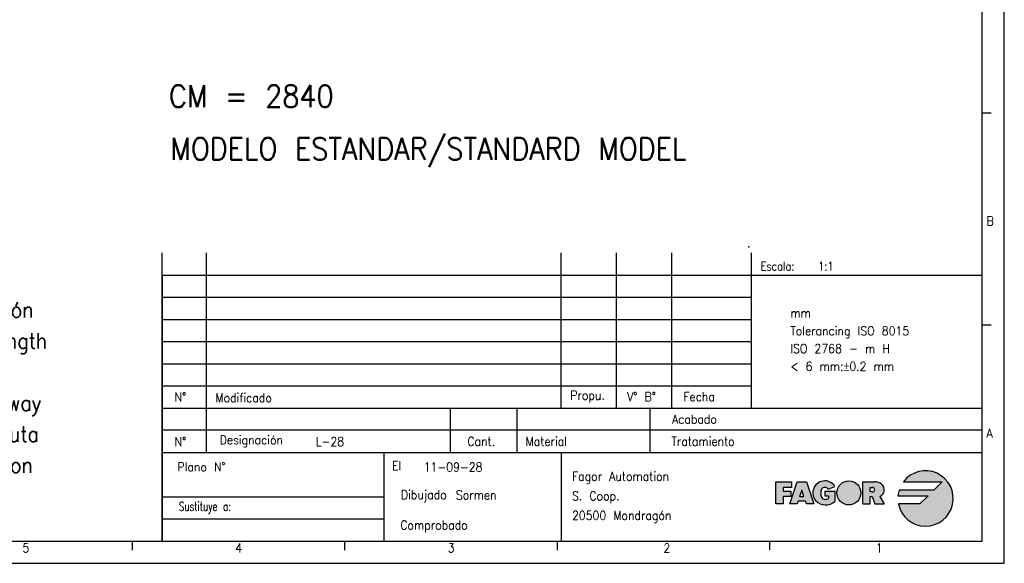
# Model space of a CAD drawing. Header units: inches. Extents: x -235 to 4016, y -109 to 485.
# Tile 10 of 29: x 383 to 605, y -109 to 13. Entities that reach past the tile are written whole.
import ezdxf

# ---------------------------------------------------------------- set-up
doc = ezdxf.new("R2010")
doc.units = ezdxf.units.IN
doc.layers.add('1', color=7, linetype='Continuous')
doc.styles.add('CONVERTER_11', font='txt.shx', dxfattribs={"width": 0.9})
doc.styles.add('CONVERTER_12', font='txt.shx', dxfattribs={"width": 0.81})
doc.styles.add('CONVERTER_13', font='txt.shx', dxfattribs={"width": 0.72})

# ---------------------------------------------------------------- blocks, each defined once
blk = doc.blocks.new('A', base_point=(270.50000000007, 214.1200000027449))
at = {"layer": '1', "color": 2, "insert": (337.01805055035, -89.9944715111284), "char_height": 3.5, "attachment_point": 7, "line_spacing_factor": 1.20048019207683, "style": 'CONVERTER_11'}
blk.add_mtext('CM = Curso medición\\PCM = Measuring length\\PG = Guía máquina\\PG = Machine guideway\\PP = Posición absoluta\\PP = Absolute position', dxfattribs=at)
blk = doc.blocks.new('tolerancias__43', base_point=(547.2149843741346, -37.82507050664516))
at = {"layer": '1', "color": 7}
blk.add_point((547.2149843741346, -37.82507050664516), dxfattribs=at)
blk = doc.blocks.new('tolerancias__44', base_point=(547.8144653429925, -74.22039922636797))
at = {"layer": '1', "color": 7}
blk.add_point((547.8144653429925, -74.22039922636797), dxfattribs=at)
blk = doc.blocks.new('Marco_a1', base_point=(184.8144653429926, 187.7796007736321))
at = {"layer": '1', "linetype": 'Continuous'}
h = blk.add_hatch(color=2, dxfattribs=at)
edge = h.paths.add_edge_path()
edge.add_line((588.9111250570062, -92.72099406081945), (581.0740050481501, -92.72099406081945))
edge.add_arc((587.0361250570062, -94.59599406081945), 6.250000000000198, 162.5423968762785, 174.2608295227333)
edge.add_line((580.8174535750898, -93.97099406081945), (587.6611250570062, -93.97099406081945))
edge.add_line((587.6611250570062, -93.97099406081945), (585.7861250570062, -95.84599406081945))
edge.add_line((585.7861250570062, -95.84599406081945), (580.9124007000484, -95.84599406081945))
edge.add_arc((587.0361250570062, -94.59599406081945), 6.249999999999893, 191.5369590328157, 503.130102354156)
edge.add_line((582.0361250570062, -90.84599406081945), (590.7861250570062, -90.84599406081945))
edge.add_line((590.7861250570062, -90.84599406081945), (588.9111250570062, -92.72099406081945))
blk.add_hatch(color=2, dxfattribs=at).paths.add_polyline_path([(556.8277917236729, -90.84599406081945), (556.8277917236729, -92.09599406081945), (554.9527917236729, -92.09599406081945), (554.9527917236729, -92.92932739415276), (556.6194583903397, -92.92932739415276), (556.6194583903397, -93.76266072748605), (556.6194583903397, -94.17932739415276), (554.9527917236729, -94.17932739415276), (554.9527917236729, -95.84599406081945), (553.2861250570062, -95.84599406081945), (553.2861250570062, -90.84599406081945)])
h = blk.add_hatch(color=2, dxfattribs=at)
h.paths.add_polyline_path([(561.8277917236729, -95.84599406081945), (560.1611250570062, -95.84599406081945), (559.9527917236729, -95.22099406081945), (558.2861250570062, -95.22099406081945), (558.0777917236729, -95.84599406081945), (556.4111250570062, -95.84599406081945), (558.0777917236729, -90.84599406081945), (560.1611250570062, -90.84599406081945)])
h.paths.add_polyline_path([(558.6333472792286, -94.17932739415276), (559.6055695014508, -94.17932739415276), (559.1194583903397, -92.72099406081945)], flags=16)
h = blk.add_hatch(color=2, dxfattribs=at)
edge = h.paths.add_edge_path()
edge.add_arc((564.506467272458, -92.95005454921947), 3.104272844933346, 223.1289646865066, 312.98327026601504, ccw=False)
edge.add_arc((564.3277917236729, -93.34599406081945), 2.7083333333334, 90, 219.5977388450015, ccw=False)
edge.add_arc((564.3277917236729, -93.34599406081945), 2.708333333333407, 32.57897039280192, 90, ccw=False)
edge.add_line((566.6099690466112, -91.88766072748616), (565.0529344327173, -92.51266072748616))
edge.add_arc((564.3288787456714, -92.92933074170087), 0.835386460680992, 29.9189981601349, 150.0810018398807)
edge.add_arc((565.5812465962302, -93.45016072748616), 2.187499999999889, 154.6230664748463, 202.619864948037)
edge.add_arc((564.3312465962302, -93.97099406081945), 0.8333333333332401, 202.6198649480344, 270)
edge.add_arc((564.3312465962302, -93.03349406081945), 1.770833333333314, 270, 298.0724869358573)
edge.add_line((565.1645799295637, -94.59599406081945), (565.1645799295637, -93.97099406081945))
edge.add_line((565.1645799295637, -93.97099406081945), (564.3312465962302, -93.97099406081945))
edge.add_line((564.3312465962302, -93.97099406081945), (564.3312465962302, -92.92932739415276))
edge.add_line((564.3312465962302, -92.92932739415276), (566.622913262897, -92.92932739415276))
edge.add_line((566.622913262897, -92.92932739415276), (566.622913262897, -95.22099406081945))
h = blk.add_hatch(color=2, dxfattribs=at)
edge = h.paths.add_edge_path()
edge.add_arc((569.7442851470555, -93.34599406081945), 2.708333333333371, 0, 360)
h = blk.add_hatch(color=2, dxfattribs=at)
edge = h.paths.add_edge_path()
edge.add_line((574.5538364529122, -90.84599406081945), (572.8871697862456, -90.84599406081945))
edge.add_line((572.8871697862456, -90.84599406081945), (572.8871697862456, -95.84599406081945))
edge.add_line((572.8871697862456, -95.84599406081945), (574.5538364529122, -95.84599406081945))
edge.add_line((574.5538364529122, -95.84599406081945), (574.5538364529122, -94.17932739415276))
edge.add_line((574.5538364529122, -94.17932739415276), (574.970503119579, -94.17932739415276))
edge.add_line((574.970503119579, -94.17932739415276), (575.595503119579, -95.84599406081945))
edge.add_line((575.595503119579, -95.84599406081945), (577.6772287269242, -95.84599406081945))
edge.add_line((577.6772287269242, -95.84599406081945), (576.7506542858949, -94.17932739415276))
edge.add_arc((576.1012248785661, -92.66967744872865), 1.643411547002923, 293.2766705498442, 410.7613098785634)
edge.add_arc((575.595503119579, -93.28889939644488), 2.442905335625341, 50.76130987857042, 90)
edge.add_line((575.595503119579, -90.84599406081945), (574.5538364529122, -90.84599406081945))
edge = h.paths.add_edge_path(flags=16)
edge.add_line((575.0746697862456, -93.13766072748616), (574.5538364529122, -93.13766072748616))
edge.add_line((574.5538364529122, -93.13766072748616), (574.5538364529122, -92.09599406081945))
edge.add_line((574.5538364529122, -92.09599406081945), (575.0746697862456, -92.09599406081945))
edge.add_arc((575.0746697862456, -92.61682739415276), 0.5208333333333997, -90, 90, ccw=False)
at = {"layer": '1', "color": 2, "linetype": 'Continuous'}
for p, q in [((604.8144653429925, -109.220399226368), (604.8144653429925, 484.7796007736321)), ((601.8144653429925, -7.68706589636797), (599.8144653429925, -7.68706589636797)), ((414.8144653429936, -44.22039922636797), (599.8144653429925, -44.22039922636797)), ((414.8144653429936, -49.22039922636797), (547.8144653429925, -49.22039922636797)), ((414.8144653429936, -54.22039922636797), (547.8144653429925, -54.22039922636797)), ((601.8144653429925, -55.55373255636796), (599.8144653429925, -55.55373255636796)), ((414.8144653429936, -59.22039922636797), (547.8144653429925, -59.22039922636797)), ((414.8144653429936, -64.22039922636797), (547.8144653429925, -64.22039922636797)), ((414.8144653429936, -69.22039922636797), (547.8144653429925, -69.22039922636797)), ((599.8144653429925, -79.22039922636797), (414.8144653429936, -79.22039922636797)), ((553.2861250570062, -95.84599406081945), (553.2861250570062, -90.84599406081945)), ((553.2861250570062, -90.84599406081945), (556.8277917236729, -90.84599406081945)), ((556.4111250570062, -95.84599406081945), (558.0777917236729, -90.84599406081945)), ((556.8277917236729, -90.84599406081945), (556.8277917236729, -92.09599406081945)), ((558.0777917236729, -90.84599406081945), (560.1611250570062, -90.84599406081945)), ((560.1611250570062, -90.84599406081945), (561.8277917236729, -95.84599406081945)), ((572.8871697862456, -95.84599406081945), (572.8871697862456, -90.84599406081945)), ((572.8871697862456, -90.84599406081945), (574.5538364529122, -90.84599406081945)), ((574.5538364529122, -90.84599406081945), (575.595503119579, -90.84599406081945)), ((582.0361250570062, -90.84599406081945), (590.7861250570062, -90.84599406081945)), ((590.7861250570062, -90.84599406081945), (588.9111250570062, -92.72099406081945)), ((556.8277917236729, -92.09599406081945), (554.9527917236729, -92.09599406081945)), ((554.9527917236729, -92.09599406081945), (554.9527917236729, -92.92932739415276)), ((554.9527917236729, -92.92932739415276), (556.6194583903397, -92.92932739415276)), ((556.6194583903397, -92.92932739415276), (556.6194583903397, -93.76266072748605)), ((559.1194583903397, -92.72099406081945), (558.6333472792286, -94.17932739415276)), ((559.6055695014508, -94.17932739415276), (559.1194583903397, -92.72099406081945)), ((564.3312465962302, -92.92932739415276), (564.3312465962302, -93.97099406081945)), ((564.3312465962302, -92.92932739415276), (566.622913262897, -92.92932739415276)), ((565.0529344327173, -92.51266072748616), (566.6099690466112, -91.88766072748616)), ((566.622913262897, -95.22099406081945), (566.622913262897, -92.92932739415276)), ((574.5538364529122, -93.13766072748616), (574.5538364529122, -92.09599406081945)), ((574.5538364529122, -92.09599406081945), (575.0746697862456, -92.09599406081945)), ((575.0746697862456, -93.13766072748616), (574.5538364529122, -93.13766072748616)), ((588.9111250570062, -92.72099406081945), (581.0740050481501, -92.72099406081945)), ((556.6194583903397, -94.17932739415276), (554.9527917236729, -94.17932739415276)), ((554.9527917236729, -94.17932739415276), (554.9527917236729, -95.84599406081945)), ((556.6194583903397, -93.76266072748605), (556.6194583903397, -94.17932739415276)), ((558.2861250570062, -95.22099406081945), (558.0777917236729, -95.84599406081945)), ((559.9527917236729, -95.22099406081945), (558.2861250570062, -95.22099406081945)), ((558.6333472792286, -94.17932739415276), (559.6055695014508, -94.17932739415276)), ((560.1611250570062, -95.84599406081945), (559.9527917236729, -95.22099406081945)), ((564.3312465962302, -93.97099406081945), (565.1645799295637, -93.97099406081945)), ((565.1645799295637, -93.97099406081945), (565.1645799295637, -94.59599406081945)), ((574.5538364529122, -94.17932739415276), (574.970503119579, -94.17932739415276)), ((574.5538364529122, -95.84599406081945), (574.5538364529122, -94.17932739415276)), ((574.970503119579, -94.17932739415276), (575.595503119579, -95.84599406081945)), ((576.7506542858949, -94.17932739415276), (577.6772287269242, -95.84599406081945)), ((580.8174535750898, -93.97099406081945), (587.6611250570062, -93.97099406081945)), ((587.6611250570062, -93.97099406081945), (585.7861250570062, -95.84599406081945)), ((554.9527917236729, -95.84599406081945), (553.2861250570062, -95.84599406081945)), ((558.0777917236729, -95.84599406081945), (556.4111250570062, -95.84599406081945)), ((561.8277917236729, -95.84599406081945), (560.1611250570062, -95.84599406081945)), ((572.8871697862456, -95.84599406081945), (574.5538364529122, -95.84599406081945)), ((575.595503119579, -95.84599406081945), (577.6772287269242, -95.84599406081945)), ((585.7861250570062, -95.84599406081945), (580.9124007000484, -95.84599406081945)), ((414.8144653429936, -99.22039922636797), (464.8144653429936, -99.22039922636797)), ((408.0497594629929, -104.2667880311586), (408.0497594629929, -106.2667880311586)), ((455.9909359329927, -104.2667880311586), (455.9909359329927, -106.2667880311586)), ((503.9321124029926, -104.2667880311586), (503.9321124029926, -106.2667880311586)), ((551.8732888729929, -104.220399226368), (551.8732888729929, -106.220399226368)), ((-235.1855346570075, -109.220399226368), (604.8144653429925, -109.220399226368))]:
    blk.add_line(p, q, dxfattribs=at)
at = {"layer": '1', "color": 7, "linetype": 'Continuous'}
for p, q in [((599.8144653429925, -104.220399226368), (599.8144653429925, 479.7796007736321)), ((414.8144653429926, -104.220399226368), (414.8144653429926, -39.22039922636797)), ((424.8144653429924, -84.22039922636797), (424.8144653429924, -39.22039922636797)), ((504.8144653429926, -74.22039922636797), (504.8144653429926, -39.22039922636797)), ((517.3144653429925, -74.22039922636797), (517.3144653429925, -39.22039922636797)), ((529.8144653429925, -74.22039922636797), (529.8144653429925, -39.22039922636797)), ((547.8144653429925, -74.22039922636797), (547.8144653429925, -39.22039922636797)), ((414.8144653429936, -74.22039922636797), (599.8144653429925, -74.22039922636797)), ((479.8144653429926, -74.22039922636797), (479.8144653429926, -84.22039922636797)), ((494.8144653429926, -74.22039922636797), (494.8144653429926, -84.22039922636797)), ((524.8144653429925, -74.22039922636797), (524.8144653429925, -84.22039922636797)), ((414.8144653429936, -84.22039922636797), (599.8144653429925, -84.22039922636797)), ((464.8144653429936, -84.22039922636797), (464.8144653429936, -94.22039922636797)), ((504.8144653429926, -84.22039922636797), (504.8144653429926, -104.220399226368)), ((414.8144653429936, -94.22039922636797), (464.8144653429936, -94.22039922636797)), ((464.8144653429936, -94.22039922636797), (464.8144653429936, -99.22039922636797)), ((464.8144653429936, -99.22039922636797), (464.8144653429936, -104.220399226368)), ((-215.1855346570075, -104.2203992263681), (599.8144653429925, -104.220399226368))]:
    blk.add_line(p, q, dxfattribs=at)
at = {"layer": '1', "color": 6, "linetype": 'Continuous'}
blk.add_line((414.8144653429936, -44.45543519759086), (414.8144653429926, -104.4554351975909), dxfattribs=at)
at = {"layer": '1', "color": 2, "linetype": 'Continuous'}
blk.add_circle((569.7442851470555, -93.34599406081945), 2.708333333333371, dxfattribs=at)
for centre, radius, start, end in [((587.0361250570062, -94.59599406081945), 6.249999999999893, 191.5369590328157, 143.130102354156), ((564.3277917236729, -93.34599406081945), 2.7083333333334, 90, 219.5977388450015), ((564.3277917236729, -93.34599406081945), 2.708333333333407, 32.57897039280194, 90), ((575.595503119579, -93.28889939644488), 2.442905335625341, 50.76130987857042, 90), ((565.5812465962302, -93.45016072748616), 2.187499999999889, 154.6230664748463, 202.619864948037), ((564.3288787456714, -92.92933074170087), 0.835386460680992, 29.9189981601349, 150.0810018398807), ((575.0746697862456, -92.61682739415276), 0.5208333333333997, 270, 90), ((576.1012248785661, -92.66967744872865), 1.643411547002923, 293.2766705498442, 50.76130987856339), ((587.0361250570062, -94.59599406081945), 6.250000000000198, 162.5423968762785, 174.2608295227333), ((564.506467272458, -92.95005454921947), 3.104272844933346, 223.1289646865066, 312.983270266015), ((564.3312465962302, -93.97099406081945), 0.8333333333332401, 202.6198649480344, 270), ((564.3312465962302, -93.03349406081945), 1.770833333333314, 270, 298.0724869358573)]:
    blk.add_arc(centre, radius, start, end, dxfattribs=at)
at = {"layer": '1', "color": 2}
for s, style, width, p in [('Escala:   1:1', 'CONVERTER_12', 0.81, (549.8144653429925, -43.22039922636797)), ('El', 'CONVERTER_11', 0.9, (466.6709961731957, -88.22039922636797))]:
    blk.add_text(s, height=2, dxfattribs=dict(at, style=style, width=width)).set_placement(p)
at = {"layer": '1', "color": 2, "char_height": 2}
for s, insert, attachment_point, line_spacing_factor, style in [('B', (600.8144653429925, -32.02039922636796), 4, 1.20048019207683, 'CONVERTER_11'), ('N°', (418.9359217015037, -71.72039922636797), 5, 1.32052821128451, 'CONVERTER_11'), ('Modificado', (426.8411380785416, -71.88881551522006), 4, 1.32052821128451, 'CONVERTER_11'), ('Propu.', (506.9021583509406, -71.65264731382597), 4, 1.32052821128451, 'CONVERTER_11'), ('V° B°', (519.7389604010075, -71.65264731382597), 4, 1.20048019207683, 'CONVERTER_11'), ('Fecha', (532.4083241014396, -71.65264731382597), 4, 1.32052821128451, 'CONVERTER_11'), ('Acabado', (539.9804469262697, -76.72039922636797), 6, 1.32052821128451, 'CONVERTER_11'), ('A', (600.8144653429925, -79.88706589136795), 4, 1.20048019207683, 'CONVERTER_11'), ('N°', (418.9359217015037, -81.79714185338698), 5, 1.32052821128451, 'CONVERTER_11'), ('Designación', (427.8144653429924, -81.72039922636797), 4, 1.32052821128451, 'CONVERTER_11'), ('Cant.', (486.8144653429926, -81.72039922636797), 5, 1.32052821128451, 'CONVERTER_11'), ('Material', (496.8144653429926, -81.72039922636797), 4, 1.32052821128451, 'CONVERTER_11'), ('Tratamiento', (543.9804469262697, -81.72039922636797), 6, 1.32052821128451, 'CONVERTER_11'), ('Plano N°', (429.1464032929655, -87.47591680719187), 6, 1.32052821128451, 'CONVERTER_11'), ('Fagor Automation\\PS. Coop.\\P20500 Mondragón', (507.2878943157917, -94.35581747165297), 4, 1.32052821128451, 'CONVERTER_11'), ('Dibujado', (479.0343105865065, -94.08862644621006), 6, 1.32052821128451, 'CONVERTER_11'), ('Sustituye a:', (430.3748860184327, -96.72039922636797), 6, 1.32052821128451, 'CONVERTER_13'), ('Comprobado', (483.7576746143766, -100.9375042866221), 6, 1.32052821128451, 'CONVERTER_11'), ('5', (383.2986028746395, -105.7667880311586), 4, 1.20048019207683, 'CONVERTER_11'), ('4', (431.3096997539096, -105.7667880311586), 4, 1.20048019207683, 'CONVERTER_11'), ('3', (479.2377337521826, -105.7667880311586), 4, 1.20048019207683, 'CONVERTER_11'), ('2', (527.9027006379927, -105.7667880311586), 4, 1.20048019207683, 'CONVERTER_11'), ('1', (575.8438771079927, -105.7667880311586), 4, 1.20048019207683, 'CONVERTER_11')]:
    blk.add_mtext(s, dxfattribs=dict(at, insert=insert, attachment_point=attachment_point, line_spacing_factor=line_spacing_factor, style=style))
blk = doc.blocks.new('Top', base_point=(184.8144653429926, 187.7796007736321))
blk.add_blockref('Marco_a1', (184.8144653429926, 187.7796007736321))
blk = doc.blocks.new('_dummy_frame__45', base_point=(-235.1855346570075, -174.5728945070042))
blk.add_blockref('Top', (184.8144653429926, 187.7796007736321))
blk = doc.blocks.new('_dummy_frame__46', base_point=(-346.4995658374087, -309.5127608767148))
at = {"layer": '1'}
for name, p in [('_dummy_frame__45', (-235.1855346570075, -174.5728945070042)), ('tolerancias__43', (547.2149843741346, -37.82507050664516)), ('tolerancias__44', (547.8144653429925, -74.22039922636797))]:
    blk.add_blockref(name, p, dxfattribs=at)
at = {"layer": '1', "color": 2, "style": 'CONVERTER_11', "width": 0.9}
for s, height, p in [('CM = 2840', 5, (416.3629828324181, -6.36472707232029)), ('MODELO ESTANDAR/STANDARD MODEL', 5, (416.697213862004, -18.24275573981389)), ('L-28', 2, (449.456998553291, -82.7704903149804)), ('11-09-28', 2, (473.818146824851, -88.5197412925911)), ('Sormen', 2, (481.0997795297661, -94.81625236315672))]:
    blk.add_text(s, height=height, dxfattribs=at).set_placement(p)
at = {"layer": '1', "color": 2, "insert": (556.53543961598, -65.7993288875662), "char_height": 2, "attachment_point": 7, "line_spacing_factor": 1.20048019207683, "style": 'CONVERTER_11'}
blk.add_mtext('mm\\PTolerancing ISO 8015\\PISO 2768 - m H\\P< 6 mm:{\\Fgdt;`}0.2 mm', dxfattribs=at)

msp = doc.modelspace()

# ---------------------------------------------------------------- block references
msp.add_blockref('A', (270.50000000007, 214.1200000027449))
at = {"layer": '1'}
msp.add_blockref('_dummy_frame__46', (-346.4995658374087, -309.5127608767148), dxfattribs=at)

doc.saveas('drawing.dxf')
